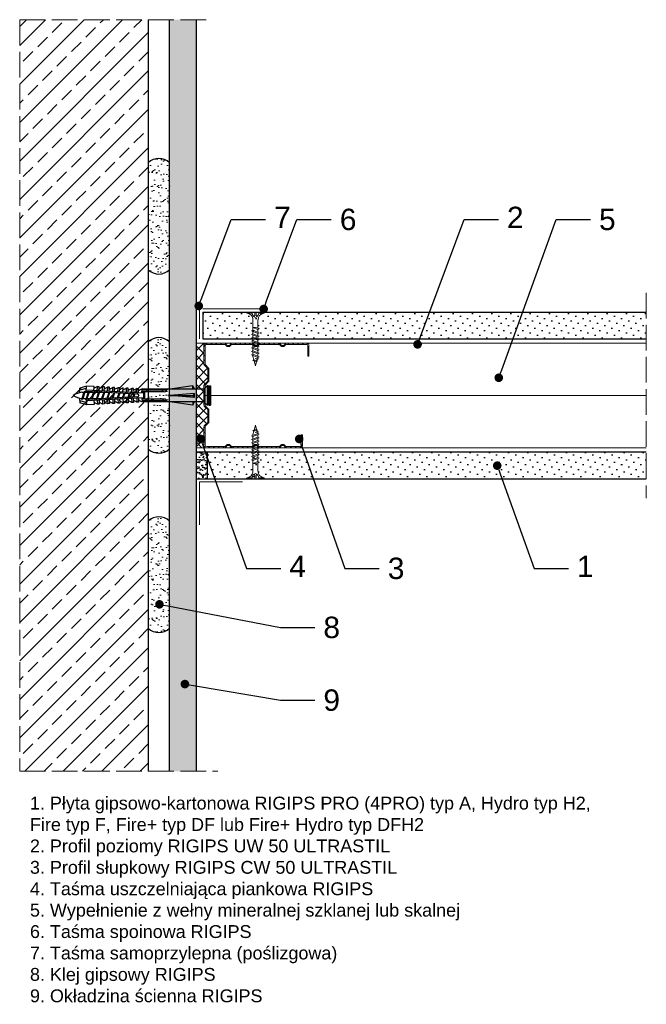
# Model space of a CAD drawing. Header units: millimetres. Extents: x 1525 to 2924, y 465 to 1600.
# Tile 3 of 6: x 1525 to 1818, y 1140 to 1600. Entities that reach past the tile are written whole.
import ezdxf
from ezdxf import colors
from ezdxf.entities.mleader import LeaderData, LeaderLine
from ezdxf.math import Vec2, Vec3

# ---------------------------------------------------------------- set-up
doc = ezdxf.new("R2010")
doc.units = ezdxf.units.MM
doc.linetypes.add('ACAD_ISO02W100', pattern=[15, 12, -3])
for name, color, linetype, lineweight in [('_ISOVER WELNA', 7, 'BATTING', 9), ('_RIGIPS AKCESORIA', 7, 'Continuous', 18), ('_RIGIPS G-K', 7, 'Continuous', 25), ('_RIGIPS PROFIL', 7, 'Continuous', 18), ('KRESKOWANIE', 7, 'Continuous', 9), ('OPISY', 7, 'Continuous', 9), ('PRZERYWANA', 7, 'ACAD_ISO02W100', 9)]:
    doc.layers.add(name, color=color, linetype=linetype, lineweight=lineweight)
doc.styles.get("Standard").update_dxf_attribs({"font": 'arial.ttf'})
doc.linetypes.add('BATTING', pattern='A,0.00254,-2.54,[134,ltypeshp.shx,S=2.54,R=0,X=-2.54,Y=0],-5.08,[134,ltypeshp.shx,S=2.54,R=180,X=2.54,Y=0],-2.54', length=10.16254)

# ---------------------------------------------------------------- blocks, each defined once
blk = doc.blocks.new('TN 25')
at = {"layer": '_RIGIPS AKCESORIA'}
for p, q in [((0, -0.84), (0, 7.16)), ((0, 7.16), (0.46, 7.16)), ((0.46, 4.78), (0, 4.78)), ((0.46, 7.16), (0.46, 4.78)), ((8.47, 4.46), (8.79, 5)), ((8.79, 5), (9.93, 2.01)), ((10.1, 4.46), (10.41, 5)), ((10.41, 5), (11.56, 2.01)), ((11.67, 4.46), (11.99, 5)), ((11.99, 5), (13.14, 2.01)), ((13.21, 4.46), (13.52, 5)), ((13.52, 5), (14.67, 2.01)), ((14.8, 4.46), (15.12, 5)), ((15.12, 5), (16.26, 2.01)), ((16.42, 4.46), (16.73, 5)), ((16.73, 5), (17.88, 2.01)), ((17.99, 4.46), (18.31, 5)), ((18.31, 5), (19.45, 2.01)), ((19.68, 4.46), (20, 5)), ((20, 5), (21.14, 2.01)), ((0, 3.5), (1.77, 3.5)), ((0, 2.83), (1.77, 2.83)), ((0.46, 1.64), (0, 1.64)), ((0.46, -0.84), (0.46, 1.64)), ((1.77, 3.5), (1.77, 4.2)), ((1.77, 2.83), (1.77, 2.18)), ((3.02, 4.46), (8.47, 4.46)), ((7.49, 2.01), (3.55, 2.01)), ((7.12, 4.46), (7.12, 3.18)), ((8.03, 2.01), (7.12, 4.46)), ((7.12, 3.18), (7.65, 1.53)), ((7.65, 1.53), (8.03, 2.01)), ((9.41, 2.01), (8.03, 2.01)), ((9.61, 1.51), (8.47, 4.46)), ((9, 4.46), (10.1, 4.46)), ((9.93, 2.01), (9.61, 1.51)), ((11.04, 2.01), (9.93, 2.01)), ((11.23, 1.51), (10.1, 4.46)), ((10.62, 4.46), (11.67, 4.46)), ((11.56, 2.01), (11.23, 1.51)), ((12.61, 2.01), (11.56, 2.01)), ((12.81, 1.51), (11.67, 4.46)), ((12.2, 4.46), (13.21, 4.46)), ((13.14, 2.01), (12.81, 1.51)), ((14.15, 2.01), (13.14, 2.01)), ((14.34, 1.51), (13.21, 4.46)), ((13.73, 4.46), (14.8, 4.46)), ((14.67, 2.01), (14.34, 1.51)), ((15.74, 2.01), (14.67, 2.01)), ((15.94, 1.51), (14.8, 4.46)), ((15.33, 4.46), (16.42, 4.46)), ((16.26, 2.01), (15.94, 1.51)), ((17.36, 2.01), (16.26, 2.01)), ((17.55, 1.51), (16.42, 4.46)), ((16.94, 4.46), (17.99, 4.46)), ((17.88, 2.01), (17.55, 1.51)), ((18.93, 2.01), (17.88, 2.01)), ((19.13, 1.51), (17.99, 4.46)), ((18.52, 4.46), (19.68, 4.46)), ((19.45, 2.01), (19.13, 1.51)), ((19.45, 2.01), (20.62, 2.01)), ((20.82, 1.51), (19.68, 4.46)), ((20.21, 4.46), (20.7, 4.46)), ((20.7, 4.46), (22.28, 3.98)), ((21.14, 2.01), (20.82, 1.51)), ((21.14, 2.01), (21.81, 2.12)), ((21.85, 1.83), (21.67, 3.28)), ((21.67, 3.28), (22.14, 2.4)), ((22.14, 2.4), (21.85, 1.83)), ((22.7, 2.36), (22.14, 2.4)), ((22.28, 3.98), (22.56, 4.37)), ((22.7, 2.36), (22.28, 3.98)), ((22.56, 4.37), (23.03, 2.71)), ((23.03, 2.71), (22.7, 2.36)), ((22.71, 3.85), (25, 3.24)), ((25, 3.24), (23.03, 2.71)), ((0, -0.84), (0.46, -0.84))]:
    blk.add_line(p, q, dxfattribs=at)
for centre, major_axis, ratio, start_param, end_param in [((3.09, 7.67), (0.17, 3.2), 0.826134, 1.773653, 3.180586), ((-0.04, 0.9), (0, 3.93), 0.848176, -0.720942, -0.151112), ((3.37, -1.57), (0.28, 3.57), 0.832181, 0.035984, 1.430787), ((-2.73, 15.91), (0, 14.76), 0.848176, 3.399396, 3.475072), ((0.59, 4.62), (0, 2.81), 0.848176, 3.475072, 3.862535), ((1.66, 3.18), (0, 0.895), 0.848176, -1.552777, -0.720942), ((1.66, 3.18), (0, 0.895), 0.848176, 3.862535, 4.730408)]:
    blk.add_ellipse(centre, major_axis=major_axis, ratio=ratio, start_param=start_param, end_param=end_param, dxfattribs=at)
blk = doc.blocks.new('CW 50 ULTRASTIL')
h = blk.add_hatch()
h.set_pattern_fill('ANSI31', color=256, scale=0.5, style=0)
h.paths.add_polyline_path([(28.56, 40.65, -0.198912), (28.71, 41), (30.21, 42.51, 0.198912), (30.36, 42.86), (30.36, 48.45, 0.198912), (30.21, 48.8), (28.71, 50.31, -0.198912), (28.56, 50.66), (28.56, 59.85, -0.198912), (28.71, 60.2), (30.21, 61.71, 0.198912), (30.36, 62.06), (30.36, 67.65, 0.198912), (30.21, 68), (28.71, 69.51, -0.198912), (28.56, 69.86), (28.56, 78.31, -0.414214), (29.36, 79.11), (37.68, 79.11, -0.198912), (38.04, 78.96), (38.74, 78.25, 0.198912), (39.1, 78.11), (39.68, 78.11, 0.198912), (40.04, 78.25), (40.74, 78.96, -0.198912), (41.1, 79.11), (50.38, 79.11, -0.198912), (50.74, 78.96), (51.44, 78.25, 0.198912), (51.8, 78.11), (52.38, 78.11, 0.198912), (52.74, 78.25), (53.44, 78.96, -0.198912), (53.8, 79.11), (63.08, 79.11, -0.198912), (63.44, 78.96), (64.14, 78.25, 0.198912), (64.5, 78.11), (65.08, 78.11, 0.198912), (65.44, 78.25), (66.14, 78.96, -0.198912), (66.5, 79.11), (75.66, 79.11, -0.414214), (76.46, 78.31), (76.46, 73.66), (77.01, 73.66), (77.01, 78.86, 0.414214), (76.21, 79.66), (66.5, 79.66, 0.198912), (66.14, 79.51), (65.44, 78.8, -0.198912), (65.08, 78.66), (64.5, 78.66, -0.198912), (64.14, 78.8), (63.44, 79.51, 0.198912), (63.08, 79.66), (53.8, 79.66, 0.198912), (53.44, 79.51), (52.74, 78.8, -0.198912), (52.38, 78.66), (51.8, 78.66, -0.198912), (51.44, 78.8), (50.74, 79.51, 0.198912), (50.38, 79.66), (41.1, 79.66, 0.198912), (40.74, 79.51), (40.04, 78.8, -0.198912), (39.68, 78.66), (39.1, 78.66, -0.198912), (38.74, 78.8), (38.04, 79.51, 0.198912), (37.68, 79.66), (28.81, 79.66, 0.414214), (28.01, 78.86), (28.01, 69.86, 0.198912), (28.16, 69.51), (29.66, 68, -0.198912), (29.81, 67.65), (29.81, 62.06, -0.198912), (29.66, 61.71), (28.16, 60.2, 0.198912), (28.01, 59.85), (28.01, 50.66, 0.198912), (28.16, 50.31), (29.66, 48.8, -0.198912), (29.81, 48.45), (29.81, 42.86, -0.198912), (29.66, 42.51), (28.16, 41, 0.198912), (28.01, 40.65), (28.01, 31.66, 0.414214), (28.81, 30.86), (37.68, 30.86, 0.198912), (38.04, 31), (38.74, 31.71, -0.198912), (39.1, 31.86), (39.68, 31.86, -0.198912), (40.04, 31.71), (40.74, 31, 0.198912), (41.1, 30.86), (50.38, 30.86, 0.198912), (50.74, 31), (51.44, 31.71, -0.198912), (51.8, 31.86), (52.38, 31.86, -0.198912), (52.74, 31.71), (53.44, 31, 0.198912), (53.8, 30.86), (63.08, 30.86, 0.198912), (63.44, 31), (64.14, 31.71, -0.198912), (64.5, 31.86), (65.08, 31.86, -0.198912), (65.44, 31.71), (66.14, 31, 0.198912), (66.5, 30.86), (73.21, 30.86, 0.414214), (74.01, 31.66), (74.01, 36.86), (73.46, 36.86), (73.46, 32.21, -0.414214), (72.66, 31.41), (66.5, 31.41, -0.198912), (66.14, 31.55), (65.44, 32.26, 0.198912), (65.08, 32.41), (64.5, 32.41, 0.198912), (64.14, 32.26), (63.44, 31.55, -0.198912), (63.08, 31.41), (53.8, 31.41, -0.198912), (53.44, 31.55), (52.74, 32.26, 0.198912), (52.38, 32.41), (51.8, 32.41, 0.198912), (51.44, 32.26), (50.74, 31.55, -0.198912), (50.38, 31.41), (41.1, 31.41, -0.198912), (40.74, 31.55), (40.04, 32.26, 0.198912), (39.68, 32.41), (39.1, 32.41, 0.198912), (38.74, 32.26), (38.04, 31.55, -0.198912), (37.68, 31.41), (29.36, 31.41, -0.414214), (28.56, 32.21)])
at = {"layer": '_RIGIPS PROFIL'}
for p, q in [((28.01, 78.86), (28.01, 69.86)), ((28.56, 78.31), (28.56, 69.86)), ((37.68, 79.66), (28.81, 79.66)), ((37.68, 79.11), (29.36, 79.11)), ((38.04, 79.51), (38.74, 78.8)), ((38.04, 78.96), (38.74, 78.25)), ((39.68, 78.66), (39.1, 78.66)), ((40.74, 79.51), (40.04, 78.8)), ((40.74, 78.96), (40.04, 78.25)), ((50.38, 79.66), (41.1, 79.66)), ((50.38, 79.11), (41.1, 79.11)), ((50.74, 79.51), (51.44, 78.8)), ((50.74, 78.96), (51.44, 78.25)), ((52.38, 78.66), (51.8, 78.66)), ((53.44, 79.51), (52.74, 78.8)), ((53.44, 78.96), (52.74, 78.25)), ((53.8, 79.66), (63.08, 79.66)), ((53.8, 79.11), (63.08, 79.11)), ((63.44, 79.51), (64.14, 78.8)), ((63.44, 78.96), (64.14, 78.25)), ((65.08, 78.66), (64.5, 78.66)), ((66.14, 79.51), (65.44, 78.8)), ((66.14, 78.96), (65.44, 78.25)), ((76.21, 79.66), (66.5, 79.66)), ((75.66, 79.11), (66.5, 79.11)), ((76.46, 73.66), (76.46, 78.31)), ((77.01, 73.66), (77.01, 78.86)), ((39.68, 78.11), (39.1, 78.11)), ((52.38, 78.11), (51.8, 78.11)), ((65.08, 78.11), (64.5, 78.11)), ((76.46, 73.66), (77.01, 73.66)), ((29.66, 68), (28.16, 69.51)), ((30.21, 68), (28.71, 69.51)), ((29.81, 67.65), (29.81, 62.06)), ((30.36, 67.65), (30.36, 62.06)), ((28.01, 59.85), (28.01, 50.66)), ((29.66, 61.71), (28.16, 60.2)), ((28.56, 59.85), (28.56, 50.66)), ((30.21, 61.71), (28.71, 60.2)), ((29.66, 48.8), (28.16, 50.31)), ((30.21, 48.8), (28.71, 50.31)), ((29.81, 42.86), (29.81, 48.45)), ((30.36, 42.86), (30.36, 48.45)), ((29.66, 42.51), (28.16, 41)), ((30.21, 42.51), (28.71, 41)), ((28.01, 31.66), (28.01, 40.65)), ((28.56, 32.21), (28.56, 40.65)), ((73.46, 36.86), (73.46, 32.21)), ((73.46, 36.86), (74.01, 36.86)), ((74.01, 36.86), (74.01, 31.66)), ((38.04, 31.55), (38.74, 32.26)), ((39.68, 32.41), (39.1, 32.41)), ((40.74, 31.55), (40.04, 32.26)), ((50.74, 31.55), (51.44, 32.26)), ((52.38, 32.41), (51.8, 32.41)), ((53.44, 31.55), (52.74, 32.26)), ((63.44, 31.55), (64.14, 32.26)), ((65.08, 32.41), (64.5, 32.41)), ((66.14, 31.55), (65.44, 32.26)), ((37.68, 30.86), (28.81, 30.86)), ((37.68, 31.41), (29.36, 31.41)), ((38.04, 31), (38.74, 31.71)), ((39.68, 31.86), (39.1, 31.86)), ((40.74, 31), (40.04, 31.71)), ((50.38, 31.41), (41.1, 31.41)), ((50.38, 30.86), (41.1, 30.86)), ((50.74, 31), (51.44, 31.71)), ((52.38, 31.86), (51.8, 31.86)), ((53.44, 31), (52.74, 31.71)), ((53.8, 31.41), (63.08, 31.41)), ((53.8, 30.86), (63.08, 30.86)), ((63.44, 31), (64.14, 31.71)), ((65.08, 31.86), (64.5, 31.86)), ((66.14, 31), (65.44, 31.71)), ((72.66, 31.41), (66.5, 31.41)), ((73.21, 30.86), (66.5, 30.86))]:
    blk.add_line(p, q, dxfattribs=at)
for centre, radius, start, end in [((28.81, 78.86), 0.8, 90, 180), ((29.36, 78.31), 0.8, 90, 180), ((37.68, 79.16), 0.5, 45, 90), ((37.68, 78.61), 0.5, 45, 90), ((39.1, 79.16), 0.5, 225, 270), ((39.1, 78.61), 0.5, 225, 270), ((39.68, 79.16), 0.5, 270, 315), ((39.68, 78.61), 0.5, 270, 315), ((41.1, 79.16), 0.5, 90, 135), ((41.1, 78.61), 0.5, 90, 135), ((50.38, 79.16), 0.5, 45, 90), ((50.38, 78.61), 0.5, 45, 90), ((51.8, 79.16), 0.5, 225, 270), ((51.8, 78.61), 0.5, 225, 270), ((52.38, 79.16), 0.5, 270, 315), ((52.38, 78.61), 0.5, 270, 315), ((53.8, 79.16), 0.5, 90, 135), ((53.8, 78.61), 0.5, 90, 135), ((63.08, 79.16), 0.5, 45, 90), ((63.08, 78.61), 0.5, 45, 90), ((64.5, 79.16), 0.5, 225, 270), ((64.5, 78.61), 0.5, 225, 270), ((65.08, 79.16), 0.5, 270, 315), ((65.08, 78.61), 0.5, 270, 315), ((66.5, 79.16), 0.5, 90, 135), ((66.5, 78.61), 0.5, 90, 135), ((75.66, 78.31), 0.8, 0, 90), ((76.21, 78.86), 0.8, 0, 90), ((28.51, 69.86), 0.5, 180, 225), ((29.06, 69.86), 0.5, 180, 225), ((29.31, 67.65), 0.5, 0, 45), ((29.86, 67.65), 0.5, 0, 45), ((28.51, 59.85), 0.5, 135, 180), ((29.06, 59.85), 0.5, 135, 180), ((29.31, 62.06), 0.5, 315, 0), ((29.86, 62.06), 0.5, 315, 0), ((28.51, 50.66), 0.5, 180, 225), ((29.06, 50.66), 0.5, 180, 225), ((29.31, 48.45), 0.5, 0, 45), ((29.86, 48.45), 0.5, 0, 45), ((29.31, 42.86), 0.5, 315, 0), ((29.86, 42.86), 0.5, 315, 0), ((28.51, 40.65), 0.5, 135, 180), ((29.06, 40.65), 0.5, 135, 180), ((29.36, 32.21), 0.8, 180, 270), ((39.1, 31.91), 0.5, 90, 135), ((39.68, 31.91), 0.5, 45, 90), ((51.8, 31.91), 0.5, 90, 135), ((52.38, 31.91), 0.5, 45, 90), ((64.5, 31.91), 0.5, 90, 135), ((65.08, 31.91), 0.5, 45, 90), ((72.66, 32.21), 0.8, 270, 0), ((28.81, 31.66), 0.8, 180, 270), ((37.68, 31.91), 0.5, 270, 315), ((37.68, 31.36), 0.5, 270, 315), ((39.1, 31.36), 0.5, 90, 135), ((39.68, 31.36), 0.5, 45, 90), ((41.1, 31.91), 0.5, 225, 270), ((41.1, 31.36), 0.5, 225, 270), ((50.38, 31.91), 0.5, 270, 315), ((50.38, 31.36), 0.5, 270, 315), ((51.8, 31.36), 0.5, 90, 135), ((52.38, 31.36), 0.5, 45, 90), ((53.8, 31.91), 0.5, 225, 270), ((53.8, 31.36), 0.5, 225, 270), ((63.08, 31.91), 0.5, 270, 315), ((63.08, 31.36), 0.5, 270, 315), ((64.5, 31.36), 0.5, 90, 135), ((65.08, 31.36), 0.5, 45, 90), ((66.5, 31.91), 0.5, 225, 270), ((66.5, 31.36), 0.5, 225, 270), ((73.21, 31.66), 0.8, 270, 0)]:
    blk.add_arc(centre, radius, start, end, dxfattribs=at)
blk = doc.blocks.new('kolek rozprezny komplet 60')
for p, q in [((390.66, 217.01), (390.76, 218.91)), ((393.15, 216.88), (390.66, 217.01)), ((393.75, 218.75), (390.71, 217.96)), ((393.81, 219.85), (390.76, 218.91)), ((391.67, 216.95), (392.67, 216.95)), ((392.67, 216.95), (391.67, 213.95)), ((392.67, 216.95), (392.07, 213.95)), ((393.07, 216.95), (392.07, 213.95)), ((392.67, 216.95), (393.04, 217.45)), ((393.07, 216.95), (393.04, 217.45)), ((393.07, 216.95), (394.67, 216.95)), ((394.67, 216.95), (393.67, 213.95)), ((393.68, 217.35), (393.81, 219.85)), ((417.38, 216.11), (393.68, 217.35)), ((420.47, 216.55), (393.71, 217.95)), ((397.41, 219.66), (393.81, 219.85)), ((394.67, 216.95), (394.07, 213.95)), ((395.07, 216.95), (394.07, 213.95)), ((394.67, 216.95), (394.92, 217.29)), ((395.07, 216.95), (395.05, 217.28)), ((395.07, 216.95), (397.07, 216.95)), ((397.07, 216.95), (396.07, 213.95)), ((397.07, 216.95), (396.47, 213.95)), ((397.47, 216.95), (396.47, 213.95)), ((397.07, 216.95), (397.23, 217.17)), ((397.31, 217.76), (397.41, 219.66)), ((397.47, 216.95), (397.46, 217.16)), ((397.47, 216.95), (399.47, 216.95)), ((397.67, 217.14), (397.71, 217.74)), ((399, 219.58), (397.82, 218.98)), ((398.47, 217.1), (398.5, 217.7)), ((399.47, 216.95), (398.47, 213.95)), ((399.47, 216.95), (398.87, 213.95)), ((399.87, 216.95), (398.87, 213.95)), ((398.9, 217.68), (399, 219.58)), ((399.8, 219.54), (399, 219.58)), ((399.47, 216.95), (399.55, 217.05)), ((399.7, 217.64), (399.8, 219.54)), ((399.87, 216.95), (399.87, 217.03)), ((399.87, 216.95), (401.38, 216.95)), ((400.07, 217.02), (400.1, 217.62)), ((401.4, 219.45), (400.22, 218.85)), ((400.87, 216.98), (400.9, 217.58)), ((401.87, 216.92), (400.87, 213.95)), ((401.87, 216.92), (401.27, 213.95)), ((402.26, 216.9), (401.27, 213.95)), ((401.3, 217.56), (401.4, 219.45)), ((402.2, 219.41), (401.4, 219.45)), ((402.1, 217.51), (402.2, 219.41)), ((402.47, 216.89), (402.5, 217.49)), ((403.8, 219.33), (402.61, 218.72)), ((403.27, 216.85), (403.3, 217.45)), ((404.22, 216.8), (403.31, 214.05)), ((403.7, 217.43), (403.8, 219.33)), ((404.24, 216.8), (403.7, 214.07)), ((404.62, 216.78), (403.72, 214.07)), ((404.6, 219.29), (403.8, 219.33)), ((404.5, 217.39), (404.6, 219.29)), ((404.86, 216.77), (404.9, 217.37)), ((406.19, 219.2), (405.01, 218.6)), ((405.66, 216.73), (405.69, 217.32)), ((406.58, 216.68), (405.75, 214.18)), ((406.09, 217.3), (406.19, 219.2)), ((406.62, 216.68), (406.12, 214.2)), ((406.98, 216.66), (406.16, 214.2)), ((406.99, 219.16), (406.19, 219.2)), ((406.89, 217.26), (406.99, 219.16)), ((407.26, 216.64), (407.29, 217.24)), ((408.59, 219.08), (407.41, 218.47)), ((408.06, 216.6), (408.09, 217.2)), ((408.94, 216.55), (408.19, 214.31)), ((408.49, 217.18), (408.59, 219.08)), ((408.99, 216.55), (408.55, 214.33)), ((409.39, 219.03), (408.59, 219.08)), ((409.34, 216.53), (408.6, 214.33)), ((409.29, 217.14), (409.39, 219.03)), ((409.66, 216.52), (409.69, 217.12)), ((410.99, 218.95), (409.8, 218.35)), ((410.46, 216.47), (410.49, 217.07)), ((411.3, 216.43), (410.64, 214.44)), ((410.89, 217.05), (410.99, 218.95)), ((411.37, 216.43), (410.98, 214.45)), ((411.69, 216.41), (411.04, 214.46)), ((412.59, 218.87), (411.4, 218.26)), ((412.05, 216.39), (412.09, 216.99)), ((412.49, 216.97), (412.59, 218.87)), ((413.38, 218.82), (412.59, 218.87)), ((412.85, 216.35), (412.89, 216.95)), ((413.66, 216.31), (413.08, 214.56)), ((413.28, 216.93), (413.38, 218.82)), ((413.75, 216.3), (413.4, 214.58)), ((414.05, 216.29), (413.49, 214.58)), ((414.98, 218.74), (413.8, 218.14)), ((414.45, 216.27), (414.48, 216.86)), ((414.88, 216.84), (414.98, 218.74)), ((415.78, 218.7), (414.98, 218.74)), ((415.25, 216.22), (415.28, 216.82)), ((416.02, 216.18), (415.52, 214.69)), ((415.68, 216.8), (415.78, 218.7)), ((416.12, 216.18), (415.83, 214.71)), ((416.41, 216.16), (415.93, 214.71)), ((417.38, 218.62), (416.2, 218.01)), ((417.28, 216.72), (417.38, 218.62)), ((418.18, 218.57), (417.38, 218.62)), ((418.08, 216.68), (418.18, 218.57)), ((419.78, 218.49), (418.59, 217.89)), ((419.68, 216.59), (419.78, 218.49)), ((430.17, 217.15), (419.71, 217.15)), ((431.37, 217.95), (419.75, 217.95)), ((448.67, 218.45), (419.77, 218.45)), ((420.47, 217.15), (420.47, 213.75)), ((420.67, 217.15), (420.67, 213.75)), ((420.87, 217.15), (420.87, 213.75)), ((443.47, 219.95), (432.8, 218.45)), ((444.34, 216.37), (432.8, 215.45)), ((443.47, 218.45), (443.47, 219.95)), ((443.47, 219.95), (444.34, 218.45)), ((444.34, 216.37), (443.47, 215.45)), ((444.34, 214.53), (444.34, 216.37)), ((450.17, 219.95), (448.67, 218.45)), ((448.67, 218.45), (448.67, 212.45)), ((448.67, 216.95), (448.67, 213.95)), ((450.17, 219.95), (450.17, 210.95)), ((450.67, 219.95), (450.17, 219.95)), ((450.67, 219.95), (450.67, 210.95)), ((450.67, 219.35), (451.17, 219.95)), ((451.17, 219.95), (451.67, 219.95)), ((451.17, 219.95), (451.17, 210.95)), ((451.67, 219.95), (451.67, 210.95)), ((393.15, 214.02), (390.66, 213.89)), ((390.66, 213.89), (390.76, 211.99)), ((393.75, 212.15), (390.71, 212.94)), ((393.81, 211.05), (390.76, 211.99)), ((391.67, 213.95), (391.71, 213.45)), ((391.71, 213.45), (392.07, 213.95)), ((392.07, 213.95), (393.67, 213.95)), ((393.67, 213.95), (393.7, 213.55)), ((417.38, 214.79), (393.68, 213.55)), ((393.68, 213.55), (393.81, 211.05)), ((420.47, 214.35), (393.71, 212.95)), ((393.78, 213.55), (394.07, 213.95)), ((394.07, 213.95), (396.07, 213.95)), ((396.07, 213.95), (396.09, 213.67)), ((396.28, 213.68), (396.47, 213.95)), ((396.47, 213.95), (398.47, 213.95)), ((397.31, 213.14), (397.41, 211.24)), ((397.67, 213.76), (397.71, 213.16)), ((399, 211.32), (397.82, 211.93)), ((398.47, 213.95), (398.48, 213.8)), ((398.47, 213.8), (398.5, 213.2)), ((398.77, 213.81), (398.87, 213.95)), ((398.87, 213.95), (400.87, 213.95)), ((398.9, 213.22), (399, 211.32)), ((399.7, 213.26), (399.8, 211.36)), ((400.07, 213.88), (400.1, 213.28)), ((401.4, 211.45), (400.22, 212.05)), ((400.87, 213.95), (400.88, 213.92)), ((400.87, 213.92), (400.9, 213.32)), ((401.27, 213.95), (401.38, 213.95)), ((401.27, 213.94), (401.27, 213.95)), ((401.3, 213.35), (401.4, 211.45)), ((402.1, 213.39), (402.2, 211.49)), ((402.47, 214.01), (402.5, 213.41)), ((403.8, 211.57), (402.61, 212.18)), ((403.27, 214.05), (403.3, 213.45)), ((403.7, 213.47), (403.8, 211.57)), ((404.6, 211.62), (403.8, 211.57)), ((404.5, 213.51), (404.6, 211.62)), ((404.86, 214.13), (404.9, 213.53)), ((406.19, 211.7), (405.01, 212.3)), ((405.66, 214.17), (405.69, 213.58)), ((406.09, 213.6), (406.19, 211.7)), ((406.99, 211.74), (406.19, 211.7)), ((406.89, 213.64), (406.99, 211.74)), ((407.26, 214.26), (407.29, 213.66)), ((408.59, 211.82), (407.41, 212.43)), ((408.06, 214.3), (408.09, 213.7)), ((408.49, 213.72), (408.59, 211.82)), ((409.39, 211.87), (408.59, 211.82)), ((409.29, 213.76), (409.39, 211.87)), ((409.66, 214.38), (409.69, 213.79)), ((410.99, 211.95), (409.8, 212.55)), ((410.46, 214.43), (410.49, 213.83)), ((410.89, 213.85), (410.99, 211.95)), ((412.59, 212.03), (411.4, 212.64)), ((412.05, 214.51), (412.09, 213.91)), ((412.49, 213.93), (412.59, 212.03)), ((413.38, 212.08), (412.59, 212.03)), ((412.85, 214.55), (412.89, 213.95)), ((413.28, 213.97), (413.38, 212.08)), ((414.98, 212.16), (413.8, 212.76)), ((414.45, 214.64), (414.48, 214.04)), ((414.88, 214.06), (414.98, 212.16)), ((415.78, 212.2), (414.98, 212.16)), ((415.25, 214.68), (415.28, 214.08)), ((415.68, 214.1), (415.78, 212.2)), ((417.38, 212.29), (416.2, 212.89)), ((417.28, 214.18), (417.38, 212.29)), ((418.18, 212.33), (417.38, 212.29)), ((418.22, 215.58), (418.01, 214.95)), ((418.08, 214.22), (418.18, 212.33)), ((419.78, 212.41), (418.59, 213.01)), ((419.68, 214.31), (419.78, 212.41)), ((430.17, 213.75), (419.71, 213.75)), ((431.37, 212.95), (419.75, 212.95)), ((448.67, 212.45), (419.77, 212.45)), ((432.8, 215.45), (443.47, 215.45)), ((444.34, 214.53), (432.8, 215.45)), ((443.47, 210.95), (432.8, 212.45)), ((444.34, 214.53), (443.47, 215.45)), ((443.47, 212.45), (443.47, 210.95)), ((443.47, 210.95), (444.34, 212.45)), ((450.17, 210.95), (448.67, 212.45)), ((450.67, 211.55), (451.17, 210.95)), ((397.41, 211.24), (393.81, 211.05)), ((399.8, 211.36), (399, 211.32)), ((402.2, 211.49), (401.4, 211.45)), ((450.67, 210.95), (450.17, 210.95)), ((451.17, 210.95), (451.67, 210.95))]:
    blk.add_line(p, q)
for centre, radius, start, end in [((393.41, 206.24), 10.85, 99.2038, 121.9083), ((393.65, 216.85), 0.5, 87, 177), ((397.68, 219.24), 0.3, 177, 297), ((400.08, 219.12), 0.3, 177, 297), ((402.48, 218.99), 0.3, 177, 297), ((404.87, 218.87), 0.3, 177, 297), ((407.27, 218.74), 0.3, 177, 297), ((409.67, 218.61), 0.3, 177, 297), ((411.27, 218.53), 0.3, 177, 297), ((413.66, 218.41), 0.3, 177, 297), ((416.06, 218.28), 0.3, 177, 297), ((418.46, 218.15), 0.3, 177, 297), ((422.67, 216.95), 1, 90, 168.463), ((430.17, 218.45), 1.3, 270, 0), ((393.41, 224.66), 10.85, 238.0917, 260.7962), ((393.65, 214.05), 0.5, 183, 273), ((397.68, 211.66), 0.3, 63, 183), ((400.08, 211.78), 0.3, 63, 183), ((402.48, 211.91), 0.3, 63, 183), ((404.87, 212.03), 0.3, 63, 183), ((407.27, 212.16), 0.3, 63, 183), ((409.67, 212.29), 0.3, 63, 183), ((411.27, 212.37), 0.3, 63, 183), ((413.66, 212.5), 0.3, 63, 183), ((416.06, 212.62), 0.3, 63, 183), ((417.55, 215.45), 0.682, 255.8604, 104.1386), ((418.46, 212.75), 0.3, 63, 183), ((422.67, 213.95), 1, 191.537, 270), ((430.17, 212.45), 1.3, 0, 90)]:
    blk.add_arc(centre, radius, start, end)
blk = doc.blocks.new('_Dot')
at = {"color": 0, "linetype": 'ByBlock', "lineweight": -2}
blk.add_line((-0.5, 0), (-1, 0), dxfattribs=at)
at = {"color": 0, "linetype": 'ByBlock', "const_width": 0.5}
blk.add_lwpolyline([(-0.25, 0, 1), (0.25, 0, 1)], format="xyb", close=True, dxfattribs=at)

msp = doc.modelspace()

# ---------------------------------------------------------------- hatches: boundary and pattern name
at = {"layer": '_RIGIPS AKCESORIA'}
h = msp.add_hatch(dxfattribs=at)
h.set_pattern_fill('ANSI37', color=256, style=0)
h.set_pattern_definition([(45, (12.5, 384.5676), (-2.245064, 2.245064), []), (135, (12.5, 384.5676), (-2.245064, -2.245064), [])])
h.paths.add_polyline_path([(1611.2, 1429.04, -0.198912), (1611.35, 1429.4), (1612.86, 1430.9, 0.198912), (1613, 1431.26), (1613, 1436.84, 0.198912), (1612.86, 1437.2), (1611.35, 1438.7, -0.198912), (1611.2, 1439.06), (1611.2, 1448.05, -0.414214), (1612, 1448.85), (1607.7, 1448.85), (1607.7, 1400.05), (1612, 1400.05, -0.414214), (1611.2, 1400.85), (1611.2, 1409.84, -0.198912), (1611.35, 1410.2), (1612.86, 1411.7, 0.198912), (1613, 1412.06), (1613, 1417.64, 0.198912), (1612.86, 1418), (1611.35, 1419.5, -0.198912), (1611.2, 1419.86)])
at = {"layer": '_RIGIPS G-K'}
h = msp.add_hatch(dxfattribs=at)
h.set_pattern_fill('DOTS', color=256, scale=2, angle=225, style=0)
h.paths.add_polyline_path([(1607.7, 1599.95), (1595.2, 1599.95), (1595.2, 1248.95), (1607.7, 1248.95)])
h = msp.add_hatch(dxfattribs=at)
h.set_pattern_fill('DOTS', color=256, scale=2, angle=225, style=0)
h.paths.add_polyline_path([(1817.7, 1463.35), (1610.7, 1463.35), (1610.7, 1450.85), (1817.7, 1450.85)])
h = msp.add_hatch(dxfattribs=at)
h.set_pattern_fill('AR-SAND', color=256, scale=0.05, style=0)
h.set_pattern_definition([(322.5, (-406.8334, 2488.4351), (-0.0800016, -2.4470662), [0, -1.9304, 0, -2.159, 0, -2.06375]), (352.5, (-406.8334, 2488.435), (2.2476164, -3.5841255), [0, -1.0414, 0, -1.7399, 0, -0.66675]), (32.5, (-408.3955, 2488.4351), (3.9549619, -0.007186), [0, -0.635, 0, -2.286, 0, -2.9845]), (42.5, (-408.3955, 2488.435), (3.8177823, -1.1146466), [0, -0.3175, 0, -1.4986, 0, -1.7145])])
h.paths.add_polyline_path([(1607.7, 1385.55), (1612.7, 1385.55), (1612.7, 1398.05), (1607.7, 1398.05)])
h = msp.add_hatch(dxfattribs=at)
h.set_pattern_fill('DOTS', color=256, scale=2, angle=225, style=0)
h.set_pattern_definition([(225, (22.5, -0.9), (1.122532, -3.367596), [0, -3.175])])
h.paths.add_polyline_path([(1817.7, 1398.05), (1612.7, 1398.05), (1612.7, 1385.55), (1817.7, 1385.55)])
at = {"layer": 'KRESKOWANIE'}
h = msp.add_hatch(dxfattribs=at)
h.set_pattern_fill('ANSI33', color=256, scale=2, angle=180, style=0)
h.set_pattern_definition([(225, (-350, 5e-13), (8.980256, -8.980256), []), (225, (-358.98, 5e-13), (8.980256, -8.980256), [6.35, -3.175])])
h.paths.add_polyline_path([(1585.2, 1599.95), (1525.2, 1599.95), (1525.2, 1248.95), (1585.2, 1248.95)])
h = msp.add_hatch(dxfattribs=at)
h.set_pattern_fill('AR-SAND', color=256, scale=0.1, style=0)
h.set_pattern_definition([(322.5, (0, 2848.9027), (-0.160003, -4.894132), [0, -3.8608, 0, -4.318, 0, -4.1275]), (352.5, (0, 2848.903), (4.495233, -7.16825), [0, -2.0828, 0, -3.4798, 0, -1.3335]), (32.5, (-3.124, 2848.9027), (7.909924, -0.014372), [0, -1.27, 0, -4.572, 0, -5.969]), (42.5, (-3.124, 2848.903), (7.635565, -2.229293), [0, -0.635, 0, -2.9972, 0, -3.429])])
h.paths.add_polyline_path([(1595.2, 1483.15, -0.4), (1585.2, 1483.15), (1585.2, 1533.15, -0.4), (1595.2, 1533.15)])
h = msp.add_hatch(dxfattribs=at)
h.set_pattern_fill('AR-SAND', color=256, scale=0.1, style=0)
h.set_pattern_definition([(37.5, (0, 83.7), (-0.160003, 4.894132), [0, -3.8608, 0, -4.318, 0, -4.1275]), (7.5, (0, 83.7), (4.495233, 7.16825), [0, -2.0828, 0, -3.4798, 0, -1.3335]), (327.5, (-3.124, 83.7), (7.909924, 0.014372), [0, -1.27, 0, -4.572, 0, -5.969]), (317.5, (-3.124, 83.7), (7.635565, 2.229293), [0, -0.635, 0, -2.9972, 0, -3.429])])
h.paths.add_polyline_path([(1595.2, 1449.45, 0.4), (1585.2, 1449.45), (1585.2, 1399.45, 0.4), (1595.2, 1399.45)])
h = msp.add_hatch(dxfattribs=at)
h.set_pattern_fill('AR-SAND', color=256, scale=0.1, style=0)
h.paths.add_polyline_path([(1595.2, 1365.75, 0.4), (1585.2, 1365.75), (1585.2, 1315.75, 0.4), (1595.2, 1315.75)])

# ---------------------------------------------------------------- linework, layer by layer
msp.add_line((1585.2, 1599.95), (1585.2, 1248.95))
at = {"layer": '_ISOVER WELNA', "ltscale": 2.4}
msp.add_line((1817.7, 1424.45), (1611.75, 1424.45), dxfattribs=at)
at = {"layer": '_RIGIPS AKCESORIA'}
for p, q in [((1609.2, 1450.94), (1609.2, 1466.48)), ((1640.7, 1464.85), (1610.7, 1464.85))]:
    msp.add_line(p, q, dxfattribs=at)
msp.add_lwpolyline([(1609.2, 1364.05), (1609.2, 1384.05), (1629.2, 1384.05)], dxfattribs=at)
at = {"layer": '_RIGIPS G-K'}
for p, q in [((1595.2, 1248.95), (1595.2, 1599.95)), ((1607.7, 1248.95), (1607.7, 1599.95)), ((1610.7, 1463.35), (1817.7, 1463.35)), ((1610.7, 1463.35), (1610.7, 1450.94)), ((1610.7, 1450.85), (1817.7, 1450.85)), ((1607.7, 1398.05), (1817.7, 1398.05)), ((1612.7, 1398.05), (1612.7, 1385.55)), ((1607.7, 1385.55), (1817.7, 1385.55))]:
    msp.add_line(p, q, dxfattribs=at)
for centre, start, end in [((1590.2, 1527.9), 46.3972, 133.6028), ((1590.2, 1488.4), 226.3972, 313.6028), ((1590.2, 1444.2), 46.3972, 133.6028), ((1590.2, 1404.7), 226.3972, 313.6028), ((1590.2, 1360.5), 46.3972, 133.6028), ((1590.2, 1321), 226.3972, 313.6028)]:
    msp.add_arc(centre, 7.25, start, end, dxfattribs=at)
at = {"layer": '_RIGIPS PROFIL'}
for p, q in [((1607.7, 1448.85), (1817.7, 1448.85)), ((1607.7, 1400.05), (1817.7, 1400.05))]:
    msp.add_line(p, q, dxfattribs=at)
at = {"layer": 'PRZERYWANA'}
for p, q in [((1525.2, 1599.95), (1615.2, 1599.95)), ((1525.2, 1599.95), (1525.2, 1248.95)), ((1817.7, 1472.45), (1817.7, 1376.45)), ((1525.2, 1248.95), (1617.7, 1248.95))]:
    msp.add_line(p, q, dxfattribs=at)

# ---------------------------------------------------------------- block references
msp.add_blockref('kolek rozprezny komplet 60', (1162.53, 1209))
at = {"layer": '_RIGIPS AKCESORIA', "xscale": -1, "rotation": 90}
msp.add_blockref('TN 25', (1638.45, 1463.35), dxfattribs=at)
at = {"layer": '_RIGIPS AKCESORIA', "rotation": 90}
msp.add_blockref('TN 25', (1638.45, 1385.55), dxfattribs=at)
at = {"layer": '_RIGIPS PROFIL'}
msp.add_blockref('CW 50 ULTRASTIL', (1583.19, 1369.19), dxfattribs=at)

# ---------------------------------------------------------------- texts
at = {"insert": (1530, 1237.06), "char_height": 6, "width": 267.8924, "attachment_point": 1}
msp.add_mtext('1. Płyta gipsowo-kartonowa RIGIPS PRO (4PRO) typ A, Hydro typ H2, Fire typ F, Fire+ typ DF lub Fire+ Hydro typ DFH2\\P2. Profil poziomy RIGIPS UW 50 ULTRASTIL\\P3. Profil słupkowy RIGIPS CW 50 ULTRASTIL\\P4. Taśma uszczelniająca piankowa RIGIPS\\P5. Wypełnienie z wełny mineralnej szklanej lub skalnej\\P6. Taśma spoinowa RIGIPS\\P7. Taśma samoprzylepna (poślizgowa)\\P8. Klej gipsowy RIGIPS\\P9. Okładzina ścienna RIGIPS', dxfattribs=at)

# ---------------------------------------------------------------- leaders
at = {"layer": 'OPISY'}
ml = msp.add_multileader_mtext('Standard', dxfattribs=at)
ml.set_content('7', color=256)
ml.set_leader_properties()
ml.set_arrow_properties(name='DOT')
ml.build(insert=Vec2(0, 0))
ctx = ml.context
ctx.base_point, ctx.char_height, ctx.landing_gap_size, ctx.plane_origin = Vec3(1639.97, 1506.59), 10, 4, Vec3(1447.38, 1650.25)
notes = []
notes.append((ctx, [(0, (1, 1, 0), (1623.97, 1506.59), (1, 0), 16, [(0, [(1608.78, 1466.25)], 0, [])])]))
ctx.mtext.insert, ctx.mtext.flow_direction = Vec3(1643.97, 1512.59), 5
ml = msp.add_multileader_mtext('Standard', dxfattribs=at)
ml.set_content('6', color=256)
ml.set_leader_properties()
ml.set_arrow_properties(name='DOT')
ml.build(insert=Vec2(0, 0))
ctx = ml.context
ctx.base_point, ctx.char_height, ctx.landing_gap_size, ctx.plane_origin = Vec3(1670.64, 1506.59), 10, 4, Vec3(1478.05, 1650.25)
notes.append((ctx, [(0, (1, 1, 0), (1654.64, 1506.59), (1, 0), 16, [(0, [(1639.09, 1464.82)], 0, [])])]))
ctx.mtext.insert, ctx.mtext.flow_direction = Vec3(1674.64, 1511.68), 5
ml = msp.add_multileader_mtext('Standard', dxfattribs=at)
ml.set_content('2', color=256)
ml.set_leader_properties()
ml.set_arrow_properties(name='DOT')
ml.build(insert=Vec2(0, 0))
ctx = ml.context
ctx.base_point, ctx.char_height, ctx.landing_gap_size, ctx.plane_origin = Vec3(1748.65, 1506.59), 10, 4, Vec3(1556.07, 1650.25)
notes.append((ctx, [(0, (1, 1, 0), (1732.65, 1506.59), (1, 0), 16, [(0, [(1710.95, 1448.31)], 0, [])])]))
ctx.mtext.insert, ctx.mtext.flow_direction = Vec3(1752.65, 1512.59), 5
ml = msp.add_multileader_mtext('Standard', dxfattribs=at)
ml.set_content('5', color=256)
ml.set_leader_properties()
ml.set_arrow_properties(name='DOT')
ml.build(insert=Vec2(0, 0))
ctx = ml.context
ctx.base_point, ctx.char_height, ctx.landing_gap_size, ctx.plane_origin = Vec3(1791.63, 1506.59), 10, 4, Vec3(1599.04, 1650.25)
notes.append((ctx, [(0, (1, 1, 0), (1775.63, 1506.59), (1, 0), 16, [(0, [(1748.84, 1432.71)], 0, [])])]))
ctx.mtext.insert, ctx.mtext.flow_direction = Vec3(1795.63, 1511.68), 5
ml = msp.add_multileader_mtext('Standard', dxfattribs=at)
ml.set_content('4', color=256)
ml.set_leader_properties()
ml.set_arrow_properties(name='DOT')
ml.build(insert=Vec2(0, 0))
ctx = ml.context
ctx.base_point, ctx.char_height, ctx.landing_gap_size, ctx.plane_origin = Vec3(1647.08, 1343.62), 10, 4, Vec3(1454.49, 1199.96)
notes.append((ctx, [(0, (1, 1, 0), (1631.08, 1343.62), (1, 0), 16, [(0, [(1609.72, 1404.12)], 0, [])])]))
ctx.mtext.insert, ctx.mtext.flow_direction = Vec3(1651.08, 1349.62), 5
ml = msp.add_multileader_mtext('Standard', dxfattribs=at)
ml.set_content('3', color=256)
ml.set_leader_properties()
ml.set_arrow_properties(name='DOT')
ml.build(insert=Vec2(0, 0))
ctx = ml.context
ctx.base_point, ctx.char_height, ctx.landing_gap_size, ctx.plane_origin = Vec3(1693.03, 1343.62), 10, 4, Vec3(1500.44, 1199.96)
notes.append((ctx, [(0, (1, 1, 0), (1677.03, 1343.62), (1, 0), 16, [(0, [(1655.68, 1404.12)], 0, [])])]))
ctx.mtext.insert, ctx.mtext.flow_direction = Vec3(1697.03, 1348.71), 5
ml = msp.add_multileader_mtext('Standard', dxfattribs=at)
ml.set_content('1', color=256)
ml.set_leader_properties()
ml.set_arrow_properties(name='DOT')
ml.build(insert=Vec2(0, 0))
ctx = ml.context
ctx.base_point, ctx.char_height, ctx.landing_gap_size, ctx.plane_origin = Vec3(1781.33, 1343.62), 10, 4, Vec3(1588.74, 1199.96)
notes.append((ctx, [(0, (1, 1, 0), (1765.33, 1343.62), (1, 0), 16, [(0, [(1748.12, 1391.66)], 0, [])])]))
ctx.mtext.insert, ctx.mtext.flow_direction = Vec3(1785.33, 1349.62), 5
ml = msp.add_multileader_mtext('Standard', dxfattribs=at)
ml.set_content('8', color=256)
ml.set_leader_properties()
ml.set_arrow_properties(name='DOT')
ml.build(insert=Vec2(0, 0))
ctx = ml.context
ctx.base_point, ctx.char_height, ctx.landing_gap_size, ctx.plane_origin = Vec3(1662.96, 1316.05), 10, 4, Vec3(1470.37, 1459.71)
notes.append((ctx, [(0, (1, 1, 0), (1646.96, 1316.05), (1, 0), 16, [(0, [(1590.44, 1326.89)], 0, [])])]))
ctx.mtext.insert, ctx.mtext.flow_direction = Vec3(1666.96, 1321.14), 5
ml = msp.add_multileader_mtext('Standard', dxfattribs=at)
ml.set_content('9', color=256)
ml.set_leader_properties()
ml.set_arrow_properties(name='DOT')
ml.build(insert=Vec2(0, 0))
ctx = ml.context
ctx.base_point, ctx.char_height, ctx.landing_gap_size, ctx.plane_origin = Vec3(1662.96, 1282.07), 10, 4, Vec3(1470.37, 1425.73)
notes.append((ctx, [(0, (1, 1, 0), (1646.96, 1282.07), (1, 0), 16, [(0, [(1602.32, 1289.64)], 0, [])])]))
ctx.mtext.insert, ctx.mtext.flow_direction = Vec3(1666.96, 1287.16), 5
for ctx, leaders in notes:
    for number, flags, end, landing, length, lines in leaders:
        leader = LeaderData()
        leader.index, (leader.has_last_leader_line, leader.has_dogleg_vector, leader.attachment_direction) = number, flags
        leader.last_leader_point, leader.dogleg_vector, leader.dogleg_length = Vec3(end), Vec3(landing), length
        for number, points, colour, breaks in lines:
            line = LeaderLine()
            line.index, line.vertices, line.color, line.breaks = number, Vec3.list(points), colors.encode_raw_color(colour), breaks
            leader.lines.append(line)
        ctx.leaders.append(leader)

doc.saveas('drawing.dxf')
